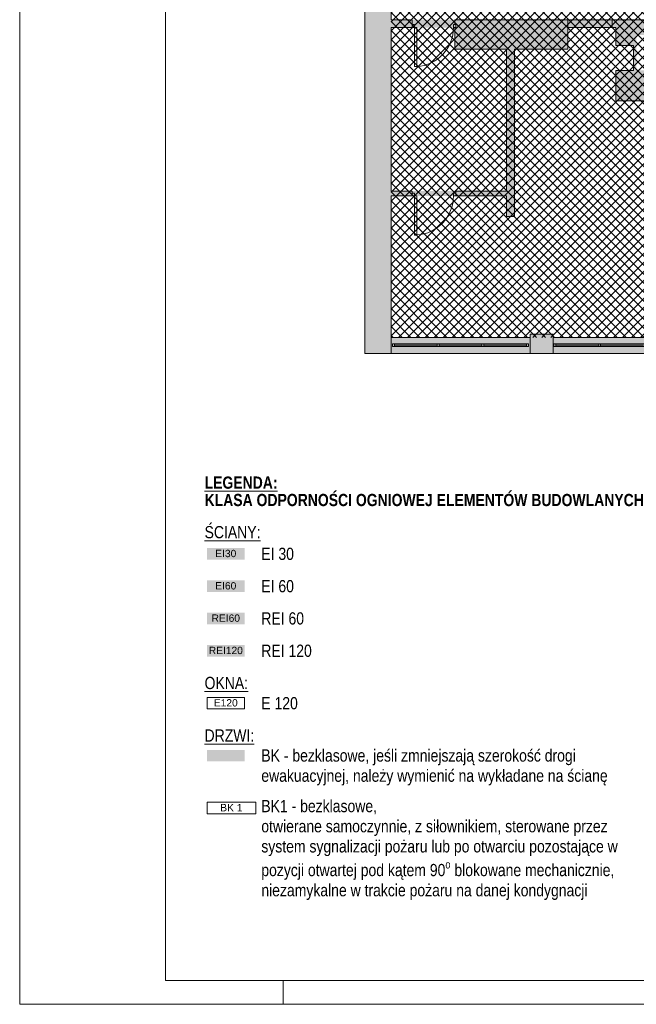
# Paper-space layout 'AP-08 STREFY POŻAROWE I EWAKUACJA - PIĘTRO 6' of a CAD drawing. Header units: millimetres. Extents: x 0 to 594, y 0 to 450.
# Tile 1 of 14: x 0 to 126, y 0 to 202. Entities that reach past the tile are written whole.
import ezdxf
from ezdxf.xclip import XClip

# ---------------------------------------------------------------- set-up
doc = ezdxf.new("R2010")
doc.units = ezdxf.units.MM
doc.header["$MEASUREMENT"] = 0
doc.header["$XCLIPFRAME"] = 0
for name, color, linetype, lineweight in [('A_Arkusz_Nr_pióra__1', 7, 'Continuous', 20), ('A_niewidoczne_Nr_pióra__1', 7, 'Continuous', 20), ('A_podkład_Nr_pióra__2', 8, 'Continuous', 13), ('A_ppoż proj_Nr_pióra__1', 7, 'Continuous', 20), ('A_ppoż proj_Nr_pióra__3', 30, 'Continuous', 13), ('A_ppoż proj_Nr_pióra__4', 94, 'Continuous', 18), ('A_ppoż proj_Nr_pióra__81', 2, 'Continuous', 5)]:
    doc.layers.add(name, color=color, linetype=linetype, lineweight=lineweight)
for name, color, linetype, lineweight, true_color in [('A_Arkusz_Nr_pióra__237', 7, 'Continuous', 5, 0x343434), ('A_podkład_Nr_pióra__254', 7, 'Continuous', 5, 0xfdfdfd), ('A_ppoż proj_Nr_pióra__70', 7, 'Continuous', 5, 0x65fe00), ('A_ppoż proj_Nr_pióra__71', 7, 'Continuous', 5, 0xcbfe65)]:
    doc.layers.add(name, color=color, linetype=linetype, lineweight=lineweight, true_color=true_color)
doc.layers.add('A_podrys', color=7, linetype='Continuous')
doc.styles.add('STYL_AUTOMATYCZNY_1', font='arial.ttf')
doc.styles.add('STYL_AUTOMATYCZNY_2', font='ARIALN.TTF')
doc.styles.add('STYL_AUTOMATYCZNY_5', font='ARIALN.TTF')

# ---------------------------------------------------------------- blocks, each defined once
blk = doc.blocks.new('Rysunek_1_1', base_point=(-1569.28, -182.96))
at = {"layer": 'A_podkład_Nr_pióra__254', "linetype": 'Continuous', "lineweight": 5, "true_color": 0xfdfdfd}
h = blk.add_hatch(color=7, dxfattribs=at)
h.paths.add_polyline_path([(70.72, 355.07), (70.72, 268.67), (70.72, 260.47), (71.92, 260.47), (71.92, 230.27), (71.92, 228.02), (70.72, 228.02), (70.72, 203.02), (70.72, 136.57), (70.72, 133.27), (538.72, 133.27), (538.72, 199.87), (538.72, 220.67), (538.72, 227.67), (538.02, 227.67), (538.02, 230.27), (538.02, 257.47), (538.02, 260.47), (538.72, 260.47), (538.72, 267.87), (538.72, 285.57), (538.72, 288.77), (538.72, 291.37), (538.72, 319.07), (538.72, 355.07), (402.02, 355.07), (339.92, 355.07), (335.62, 355.07), (274.22, 355.07), (270.02, 355.07), (241.32, 355.07), (236.62, 355.07), (208.02, 355.07), (203.62, 355.07), (196.22, 355.07), (196.22, 351.77), (203.62, 351.77), (203.62, 351.07), (204.22, 351.07), (204.22, 343.57), (204.22, 301.67), (204.22, 294.97), (204.22, 286.87), (207.52, 286.87), (207.52, 288.57), (205.92, 288.57), (205.92, 294.97), (208.02, 294.97), (208.02, 301.67), (205.92, 301.67), (205.92, 343.57), (208.02, 343.57), (208.02, 351.07), (208.02, 351.77), (236.62, 351.77), (236.62, 351.07), (238.32, 351.07), (238.32, 292.97), (229.12, 292.97), (229.12, 290.97), (219.62, 290.97), (219.62, 288.57), (219.12, 288.57), (219.12, 286.87), (219.62, 286.87), (229.12, 286.87), (238.32, 286.87), (249.02, 286.87), (258.52, 286.87), (259.02, 286.87), (259.02, 288.67), (258.52, 288.67), (258.52, 290.97), (249.02, 290.97), (249.02, 292.97), (239.82, 292.97), (239.82, 351.07), (241.32, 351.07), (241.32, 351.77), (270.02, 351.77), (270.02, 351.07), (270.02, 343.07), (270.52, 343.07), (270.52, 301.67), (270.02, 301.67), (270.02, 294.87), (271.22, 294.87), (271.22, 288.67), (270.62, 288.67), (270.62, 286.87), (273.62, 286.87), (273.62, 288.67), (272.92, 288.67), (272.92, 294.87), (273.92, 294.87), (273.92, 301.67), (273.32, 301.67), (273.32, 343.07), (273.92, 343.07), (273.92, 351.07), (274.22, 351.07), (274.22, 351.77), (302.82, 351.77), (302.82, 351.07), (304.32, 351.07), (304.32, 293.07), (296.22, 293.07), (296.22, 291.37), (286.72, 291.37), (286.72, 288.67), (285.22, 288.67), (285.22, 286.87), (286.72, 286.87), (296.22, 286.87), (307.32, 286.87), (315.42, 286.87), (324.92, 286.87), (324.92, 291.37), (315.42, 291.37), (315.42, 293.07), (307.32, 293.07), (306.02, 293.07), (306.02, 351.07), (307.02, 351.07), (307.02, 351.77), (335.62, 351.77), (335.62, 351.07), (336.12, 351.07), (336.12, 343.57), (336.82, 343.57), (336.82, 301.67), (336.12, 301.67), (336.12, 294.87), (337.22, 294.87), (337.22, 288.57), (336.52, 288.57), (336.52, 286.87), (339.42, 286.87), (339.42, 288.57), (339.02, 288.57), (339.02, 294.87), (339.92, 294.87), (339.92, 301.67), (339.52, 301.67), (339.52, 343.57), (339.92, 343.57), (339.92, 351.07), (339.92, 351.77), (368.52, 351.77), (368.52, 351.07), (370.42, 351.07), (370.42, 338.67), (370.42, 293.37), (361.32, 293.37), (361.32, 291.97), (351.82, 291.97), (351.82, 288.57), (351.02, 288.57), (351.02, 286.87), (351.82, 286.87), (361.32, 286.87), (372.32, 286.87), (372.32, 287.07), (401.92, 287.07), (401.92, 286.87), (405.82, 286.87), (405.82, 288.57), (404.22, 288.57), (404.22, 294.77), (406.32, 294.77), (406.32, 301.57), (404.22, 301.57), (404.22, 339.67), (406.32, 339.67), (406.32, 351.07), (406.32, 351.77), (434.92, 351.77), (434.92, 351.07), (436.12, 351.07), (436.12, 293.17), (426.62, 293.17), (426.62, 290.97), (417.12, 290.97), (417.12, 288.57), (416.82, 288.57), (416.82, 286.87), (417.12, 286.87), (426.62, 286.87), (437.72, 286.87), (445.82, 286.87), (455.32, 286.87), (456.52, 286.87), (456.52, 288.57), (455.32, 288.57), (455.32, 290.97), (445.82, 290.97), (445.82, 292.77), (437.72, 292.77), (437.72, 293.17), (437.72, 351.07), (439.22, 351.07), (439.22, 351.77), (467.82, 351.77), (467.82, 351.07), (467.92, 351.07), (467.92, 343.27), (469.12, 343.27), (469.12, 301.57), (467.92, 301.57), (467.92, 294.77), (468.92, 294.77), (468.92, 288.57), (468.12, 288.57), (468.12, 286.87), (471.02, 286.87), (471.62, 286.87), (471.62, 288.57), (471.02, 288.57), (470.72, 288.57), (470.72, 294.77), (471.92, 294.77), (471.92, 301.57), (470.82, 301.57), (470.82, 311.77), (471.62, 311.77), (471.62, 312.57), (470.82, 312.57), (470.82, 343.27), (471.92, 343.27), (471.92, 351.07), (471.92, 351.77), (500.72, 351.77), (500.72, 351.07), (502.22, 351.07), (502.22, 312.57), (496.42, 312.57), (496.42, 311.77), (502.22, 311.77), (502.22, 310.17), (502.22, 292.77), (484.42, 292.77), (484.42, 311.77), (486.42, 311.77), (486.42, 312.57), (483.62, 312.57), (483.62, 311.77), (483.62, 290.97), (483.62, 286.87), (493.12, 286.87), (503.92, 286.87), (533.32, 286.87), (533.82, 286.87), (533.82, 285.57), (533.82, 267.87), (533.82, 263.97), (507.32, 263.97), (507.32, 266.77), (486.72, 266.77), (486.72, 260.57), (507.32, 260.57), (533.82, 260.57), (533.82, 260.47), (533.82, 257.47), (533.82, 230.27), (533.82, 227.67), (533.82, 227.57), (507.22, 227.57), (486.52, 227.57), (486.52, 226.47), (486.42, 226.47), (486.42, 225.87), (486.52, 225.87), (486.52, 221.67), (507.22, 221.67), (507.22, 224.47), (533.82, 224.47), (533.82, 220.67), (533.82, 201.67), (533.22, 201.67), (533.22, 199.87), (533.32, 199.87), (533.32, 161.27), (532.82, 161.27), (532.82, 159.67), (533.32, 159.67), (533.32, 136.57), (505.22, 136.57), (505.22, 137.27), (504.02, 137.27), (504.02, 159.67), (507.52, 159.67), (507.52, 163.77), (504.02, 163.77), (504.02, 177.17), (522.22, 177.17), (522.22, 191.27), (522.22, 199.87), (522.22, 201.67), (514.12, 201.67), (504.02, 201.67), (493.22, 201.67), (483.72, 201.67), (482.62, 201.67), (482.62, 199.87), (483.72, 199.87), (483.72, 197.17), (493.22, 197.17), (493.22, 195.57), (502.02, 195.57), (502.02, 137.27), (500.42, 137.27), (500.42, 136.57), (472.12, 136.57), (472.12, 137.27), (471.82, 137.27), (471.82, 145.07), (470.72, 145.07), (470.72, 186.87), (471.82, 186.87), (471.82, 193.67), (470.72, 193.67), (470.72, 199.87), (471.02, 199.87), (471.02, 201.67), (468.32, 201.67), (468.32, 199.87), (469.12, 199.87), (469.12, 193.67), (468.02, 193.67), (468.02, 186.87), (469.12, 186.87), (469.12, 145.07), (468.02, 145.07), (468.02, 137.27), (467.82, 137.27), (467.82, 136.57), (439.22, 136.57), (439.22, 137.27), (437.52, 137.27), (437.52, 195.57), (446.32, 195.57), (446.32, 197.17), (455.82, 197.17), (455.82, 199.87), (456.72, 199.87), (456.72, 201.67), (455.82, 201.67), (446.32, 201.67), (435.92, 201.67), (426.62, 201.67), (416.42, 201.67), (416.32, 201.67), (416.32, 199.87), (416.42, 199.87), (416.42, 197.17), (416.42, 195.67), (417.12, 195.67), (417.12, 197.17), (426.62, 197.17), (426.62, 195.67), (435.82, 195.67), (435.82, 137.27), (434.72, 137.27), (434.72, 136.57), (406.12, 136.57), (406.12, 137.27), (405.82, 137.27), (405.82, 145.27), (404.72, 145.27), (404.72, 186.87), (405.62, 186.87), (405.62, 193.67), (404.52, 193.67), (404.52, 199.87), (405.32, 199.87), (405.32, 201.67), (401.72, 201.67), (401.72, 199.87), (403.52, 199.87), (403.52, 193.67), (401.72, 193.67), (401.72, 186.87), (402.92, 186.87), (402.92, 145.27), (401.82, 145.27), (401.82, 137.27), (401.52, 137.27), (401.52, 136.57), (372.92, 136.57), (372.92, 137.27), (371.32, 137.27), (371.32, 174.97), (375.32, 174.97), (375.32, 175.97), (371.32, 175.97), (371.32, 195.67), (384.92, 195.67), (384.92, 175.97), (383.32, 175.97), (383.32, 174.97), (386.42, 174.97), (386.42, 178.97), (391.02, 178.97), (391.02, 174.97), (391.82, 174.97), (391.82, 179.77), (386.42, 179.77), (386.42, 195.27), (390.12, 195.27), (390.12, 201.67), (386.42, 201.67), (369.62, 201.67), (361.02, 201.67), (351.52, 201.67), (350.72, 201.67), (350.72, 199.87), (351.52, 199.87), (351.52, 197.17), (361.02, 197.17), (361.02, 195.17), (369.62, 195.17), (369.62, 137.27), (368.42, 137.27), (368.42, 136.57), (339.82, 136.57), (339.82, 137.27), (339.62, 137.27), (339.62, 145.27), (339.12, 145.27), (339.12, 187.17), (339.62, 187.17), (339.62, 193.97), (338.52, 193.97), (338.52, 199.87), (339.12, 199.87), (339.12, 201.67), (336.22, 201.67), (336.22, 199.87), (337.02, 199.87), (337.02, 193.97), (336.02, 193.97), (336.02, 187.17), (336.62, 187.17), (336.62, 145.27), (336.02, 145.27), (336.02, 137.27), (335.72, 137.27), (335.72, 136.57), (307.12, 136.57), (307.12, 137.27), (305.52, 137.27), (305.52, 195.07), (314.82, 195.07), (314.82, 197.17), (324.32, 197.17), (324.32, 199.87), (324.62, 199.87), (324.62, 201.67), (324.32, 201.67), (314.82, 201.67), (303.92, 201.67), (295.52, 201.67), (286.02, 201.67), (284.92, 201.67), (284.92, 199.87), (286.02, 199.87), (286.02, 196.97), (295.52, 196.97), (295.52, 194.87), (303.92, 194.87), (303.92, 137.27), (302.72, 137.27), (302.72, 136.57), (274.12, 136.57), (274.12, 137.27), (273.82, 137.27), (273.82, 145.27), (273.27, 145.27), (273.27, 187.17), (273.77, 187.17), (273.77, 193.97), (272.67, 193.97), (272.67, 199.87), (273.32, 199.87), (273.32, 201.67), (271.67, 201.67), (270.92, 201.67), (270.92, 199.77), (271.27, 199.77), (271.27, 193.97), (270.17, 193.97), (270.17, 187.17), (270.77, 187.17), (270.77, 145.27), (270.22, 145.27), (270.22, 137.27), (269.72, 137.27), (269.72, 136.57), (241.12, 136.57), (241.12, 137.27), (240.12, 137.27), (240.12, 195.37), (249.62, 195.37), (249.62, 197.27), (259.12, 197.27), (259.12, 199.77), (259.32, 199.77), (259.32, 201.67), (259.12, 201.67), (249.62, 201.67), (237.42, 201.67), (237.42, 195.37), (238.32, 195.37), (238.32, 137.27), (236.72, 137.27), (236.72, 136.57), (207.82, 136.57), (207.82, 137.27), (207.82, 145.27), (205.72, 145.27), (205.72, 187.17), (207.82, 187.17), (207.82, 193.27), (217.02, 193.27), (217.02, 197.27), (226.52, 197.27), (226.52, 201.67), (217.02, 201.67), (204.02, 201.67), (196.62, 201.67), (196.62, 196.17), (182.02, 196.17), (182.02, 195.47), (196.62, 195.47), (204.02, 195.47), (204.02, 187.17), (204.02, 168.57), (199.02, 168.57), (199.02, 166.97), (204.02, 166.97), (204.02, 145.27), (204.02, 137.27), (203.52, 137.27), (203.52, 136.57), (174.92, 136.57), (174.92, 137.27), (173.62, 137.27), (173.62, 140.27), (172.02, 140.27), (172.02, 137.27), (170.52, 137.27), (170.52, 136.57), (141.92, 136.57), (141.92, 137.27), (141.62, 137.27), (141.62, 145.07), (140.52, 145.07), (140.52, 178.47), (160.72, 178.47), (160.72, 195.27), (160.72, 200.07), (170.42, 200.07), (170.42, 197.97), (172.02, 197.97), (172.02, 166.37), (172.02, 149.27), (173.62, 149.27), (173.62, 166.37), (174.02, 166.37), (174.02, 201.67), (170.42, 201.67), (160.72, 201.67), (149.02, 201.67), (128.32, 201.67), (126.42, 201.67), (122.22, 201.67), (112.37, 201.67), (89.22, 201.67), (89.22, 195.67), (99.82, 195.67), (99.82, 166.57), (76.12, 166.57), (76.12, 200.07), (80.42, 200.07), (80.42, 201.67), (76.12, 201.67), (76.12, 203.02), (76.12, 224.07), (102.82, 224.07), (102.82, 221.17), (110.47, 221.17), (120.17, 221.17), (120.17, 224.07), (123.17, 224.07), (123.17, 227.77), (120.17, 227.77), (110.47, 227.77), (102.82, 227.77), (76.12, 227.77), (76.12, 228.02), (76.12, 230.27), (76.12, 260.47), (76.12, 260.57), (123.02, 260.57), (123.02, 262.07), (123.17, 262.07), (123.17, 262.67), (123.02, 262.67), (123.02, 264.27), (76.12, 264.27), (76.12, 268.67), (76.12, 293.87), (76.87, 293.87), (76.87, 295.77), (76.12, 295.77), (76.12, 351.77), (104.72, 351.77), (104.72, 351.07), (106.82, 351.07), (106.82, 322.07), (102.13, 322.07), (101.27, 321.21), (101.83, 320.64), (102.46, 321.27), (106.82, 321.27), (106.82, 319.67), (108.32, 319.67), (121.02, 319.67), (121.82, 319.67), (121.82, 320.47), (108.32, 320.47), (108.32, 351.07), (109.42, 351.07), (109.42, 351.77), (138.02, 351.77), (138.02, 344.57), (135.32, 344.57), (135.32, 302.87), (135.32, 293.87), (154.32, 293.87), (154.52, 293.87), (155.42, 293.87), (155.42, 295.57), (154.52, 295.57), (154.32, 295.57), (154.32, 302.87), (136.32, 302.87), (136.32, 343.57), (138.02, 343.57), (142.52, 343.57), (142.52, 351.07), (142.52, 351.77), (170.92, 351.77), (170.92, 351.07), (172.12, 351.07), (172.12, 301.57), (167.42, 301.57), (167.42, 295.57), (167.32, 295.57), (167.32, 293.87), (167.42, 293.87), (167.42, 293.67), (169.32, 293.67), (169.32, 286.57), (169.32, 281.97), (170.52, 281.97), (170.52, 286.57), (174.22, 286.57), (174.22, 293.67), (185.22, 293.67), (185.22, 299.47), (174.22, 299.47), (174.22, 301.57), (174.22, 351.07), (175.22, 351.07), (175.22, 355.07), (172.72, 355.07), (170.92, 355.07)])
h.paths.add_polyline_path([(104.62, 136.57), (76.12, 136.57), (76.12, 165.57), (99.82, 165.57), (99.82, 161.37), (101.42, 161.37), (101.42, 195.67), (112.37, 195.67), (112.37, 200.07), (122.22, 200.07), (122.22, 196.37), (125.82, 196.37), (125.82, 191.27), (122.22, 191.27), (122.22, 185.07), (138.92, 185.07), (138.92, 145.07), (137.82, 145.07), (137.82, 137.27), (137.82, 136.57), (109.32, 136.57), (109.32, 137.27), (104.62, 137.27)], flags=0)
h.paths.add_polyline_path([(137.82, 191.27), (126.42, 191.27), (126.42, 196.37), (126.42, 198.57), (128.32, 198.57), (128.32, 200.47), (149.02, 200.47), (149.02, 195.27), (159.52, 195.27), (159.52, 183.47), (140.52, 183.47), (140.52, 185.07), (140.52, 187.22), (141.52, 187.22), (141.52, 194.12), (139.52, 194.12), (137.82, 194.12)], flags=0)
h.paths.add_polyline_path([(401.92, 287.67), (372.32, 287.67), (372.32, 338.67), (373.22, 338.67), (373.22, 339.67), (400.92, 339.67), (401.92, 339.67), (401.92, 301.57), (401.92, 294.77)], flags=0)
h.paths.add_polyline_path([(503.92, 293.27), (503.92, 305.67), (520.82, 305.67), (521.92, 305.67), (521.92, 310.17), (504.12, 310.17), (504.12, 328.07), (508.72, 328.07), (520.72, 328.07), (520.72, 329.07), (508.72, 329.07), (508.72, 332.67), (504.12, 332.67), (504.12, 351.07), (505.12, 351.07), (505.12, 351.77), (533.32, 351.77), (533.32, 319.07), (532.92, 319.07), (532.92, 291.37), (533.32, 291.37), (533.32, 288.77), (514.42, 288.77), (514.42, 293.27)], flags=0)
h.paths.add_polyline_path([(504.02, 183.47), (504.02, 195.57), (504.02, 195.67), (513.32, 195.67), (513.32, 199.87), (521.32, 199.87), (521.32, 191.27), (521.32, 183.47)], flags=0)
at = {"layer": 'A_ppoż proj_Nr_pióra__71', "linetype": 'Continuous', "lineweight": 5, "true_color": 0xcbfe65}
h = blk.add_hatch(dxfattribs=at)
h.set_pattern_fill('bloczki_betonowe_0001', color=71, style=0, pattern_type=2)
h.set_pattern_definition([(45, (-1569.2778, -182.9554), (-0.9192388, 0.9192388), []), (135, (-1569.2778, -182.9554), (0.9192388, 0.9192388), [])])
h.paths.add_polyline_path([(76.12, 224.07), (76.12, 136.57), (204.02, 136.57), (204.02, 201.67), (215.32, 201.67), (215.32, 265.97), (204.22, 265.97), (204.22, 355.07), (210.97, 355.07), (210.97, 439.37), (172.83, 439.37), (172.83, 351.77), (76.12, 351.77), (76.12, 264.27), (142.83, 264.27), (142.83, 260.28), (165.57, 260.28), (165.57, 228.55), (144.19, 228.55), (144.19, 224.07)])
at = {"layer": 'A_ppoż proj_Nr_pióra__81', "linetype": 'Continuous', "lineweight": 0, "true_color": 0x3f3f00}
blk.add_hatch(color=48, dxfattribs=at).paths.add_polyline_path([(70.72, 201.67), (70.72, 200.07), (204.02, 200.07), (204.02, 201.67)])
at = {"layer": 'A_podkład_Nr_pióra__2', "color": 8, "linetype": 'Continuous', "lineweight": 13}
for p, q in [((70.72, 228.02), (70.72, 133.27)), ((76.12, 201.67), (76.12, 224.07)), ((80.42, 201.67), (76.12, 201.67)), ((76.12, 200.07), (81.42, 200.07)), ((76.12, 166.57), (76.12, 200.07)), ((80.42, 201.67), (80.42, 200.07)), ((80.92, 200.67), (80.42, 200.67)), ((80.92, 192.07), (80.92, 200.67)), ((81.42, 200.07), (81.42, 192.07)), ((88.92, 200.07), (88.92, 200.67)), ((88.92, 200.67), (89.42, 200.67)), ((89.42, 200.07), (88.92, 200.07)), ((112.37, 201.67), (89.22, 201.67)), ((89.22, 201.67), (89.22, 200.7)), ((89.22, 200.07), (89.22, 195.67)), ((89.42, 200.67), (89.42, 200.07)), ((112.37, 195.67), (112.37, 201.67)), ((121.47, 201.67), (112.37, 201.67)), ((121.47, 200.07), (112.37, 200.07)), ((141.02, 201.67), (121.47, 201.67)), ((121.47, 201.67), (121.47, 200.07)), ((121.47, 200.07), (122.22, 200.07)), ((122.22, 200.07), (122.22, 196.37)), ((89.22, 195.67), (99.82, 195.67)), ((99.82, 195.67), (99.82, 166.57)), ((101.42, 195.67), (112.37, 195.67)), ((101.42, 161.37), (101.42, 195.67)), ((122.22, 196.37), (125.82, 196.37)), ((125.82, 196.37), (125.82, 191.27)), ((80.92, 192.07), (81.42, 192.07)), ((125.82, 191.27), (122.22, 191.27)), ((122.22, 191.27), (122.22, 185.07)), ((122.22, 185.07), (138.92, 185.07)), ((80.42, 166.57), (76.12, 166.57)), ((76.12, 165.57), (76.12, 133.27)), ((76.12, 165.57), (81.42, 165.57)), ((80.42, 165.57), (80.42, 166.57)), ((80.92, 166.17), (80.42, 166.17)), ((80.92, 157.57), (80.92, 166.17)), ((81.42, 165.57), (81.42, 157.57)), ((88.92, 165.57), (88.92, 166.17)), ((88.92, 166.17), (89.42, 166.17)), ((88.92, 165.57), (99.82, 165.57)), ((99.82, 166.57), (89.42, 166.57)), ((89.42, 165.57), (89.42, 166.57)), ((99.82, 165.57), (99.82, 161.37)), ((99.82, 161.37), (101.42, 161.37)), ((80.92, 157.57), (81.42, 157.57)), ((109.32, 137.27), (104.62, 137.27)), ((104.62, 137.27), (104.62, 133.27)), ((109.32, 133.27), (109.32, 137.27)), ((104.62, 136.57), (76.12, 136.57)), ((76.42, 135.27), (104.32, 135.27)), ((76.42, 134.77), (76.42, 135.27)), ((76.82, 134.77), (76.82, 135.27)), ((85.59, 134.77), (85.59, 135.27)), ((85.99, 134.77), (85.99, 135.27)), ((94.75, 134.77), (94.75, 135.27)), ((95.15, 134.77), (95.15, 135.27)), ((103.92, 134.77), (103.92, 135.27)), ((104.32, 135.27), (104.32, 134.77)), ((137.82, 136.57), (109.32, 136.57)), ((109.52, 135.27), (137.42, 135.27)), ((109.52, 134.77), (109.52, 135.27)), ((109.92, 134.77), (109.92, 135.27)), ((118.69, 134.77), (118.69, 135.27)), ((119.09, 134.77), (119.09, 135.27)), ((70.72, 133.27), (538.72, 133.27)), ((104.32, 134.77), (76.42, 134.77)), ((76.82, 135.02), (85.59, 135.02)), ((85.99, 135.02), (94.75, 135.02)), ((95.15, 135.02), (103.92, 135.02)), ((137.42, 134.77), (109.52, 134.77)), ((109.92, 135.02), (118.69, 135.02)), ((119.09, 135.02), (127.85, 135.02))]:
    blk.add_line(p, q, dxfattribs=at)
for centre in [(80.92, 200.07), (80.92, 165.57)]:
    blk.add_arc(centre, 8, 273.1802, 0, dxfattribs=at)

psp = doc.layouts.new('AP-08 STREFY POŻAROWE I EWAKUACJA - PIĘTRO 6')

# ---------------------------------------------------------------- hatches: boundary and pattern name
at = {"layer": 'A_ppoż proj_Nr_pióra__3', "linetype": 'Continuous', "lineweight": 0, "true_color": 0x3f2000}
psp.add_hatch(color=38, dxfattribs=at).paths.add_polyline_path([(38.4, 71.22), (46.1, 71.22), (46.1, 73.58), (38.4, 73.58)])
at = {"layer": 'A_ppoż proj_Nr_pióra__4', "linetype": 'Continuous', "lineweight": 0, "true_color": 0x002000}
psp.add_hatch(color=98, dxfattribs=at).paths.add_polyline_path([(38.4, 77.84), (46.1, 77.84), (46.1, 80.2), (38.4, 80.2)])
at = {"layer": 'A_ppoż proj_Nr_pióra__70', "linetype": 'Continuous', "lineweight": 0, "true_color": 0x193f00}
psp.add_hatch(color=88, dxfattribs=at).paths.add_polyline_path([(38.4, 84.46), (46.1, 84.46), (46.1, 86.81), (38.4, 86.81)])
at = {"layer": 'A_ppoż proj_Nr_pióra__81', "linetype": 'Continuous', "lineweight": 0, "true_color": 0x3f3f00}
for points in [[(38.4, 91.07), (46.1, 91.07), (46.1, 93.43), (38.4, 93.43)], [(38.4, 49.75), (46.1, 49.75), (46.1, 52.11), (38.4, 52.11)]]:
    psp.add_hatch(color=48, dxfattribs=at).paths.add_polyline_path(points)

# ---------------------------------------------------------------- linework, layer by layer
at = {"layer": 'A_Arkusz_Nr_pióra__1', "color": 7, "linetype": 'Continuous', "lineweight": 20}
for p in [(29.9, 445.1), (589.1, 4.9)]:
    psp.add_line(p, (29.9, 4.9), dxfattribs=at)
at = {"layer": 'A_Arkusz_Nr_pióra__1', "color": 7, "linetype": 'Continuous', "lineweight": 20, "flags": 128}
psp.add_lwpolyline([(0, 450), (594, 450), (594, 0), (0, 0)], close=True, dxfattribs=at)
at = {"layer": 'A_Arkusz_Nr_pióra__237', "color": 250, "linetype": 'Continuous', "lineweight": 5, "true_color": 0x343434}
psp.add_line((54, 0), (54, 4.9), dxfattribs=at)
at = {"layer": 'A_ppoż proj_Nr_pióra__1', "color": 7, "linetype": 'Continuous', "lineweight": 20, "flags": 128}
for points in [[(38.4, 62.84), (46.1, 62.84), (46.1, 60.49), (38.4, 60.49)], [(38.4, 41.37), (48.38, 41.37), (48.38, 39.02), (38.4, 39.02)]]:
    psp.add_lwpolyline(points, close=True, dxfattribs=at)

# ---------------------------------------------------------------- block references
at = {"layer": 'A_podrys', "color": 37, "linetype": 'Continuous', "lineweight": 5, "true_color": 0x656532}
ref = psp.add_blockref('Rysunek_1_1', (-1569.28, -182.96), dxfattribs=at)
XClip(ref).set_block_clipping_path([(29.90003743, 88.3564149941), (559.0435101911, 445.1)])

# ---------------------------------------------------------------- texts
at = {"layer": 'A_niewidoczne_Nr_pióra__1', "color": 7, "linetype": 'Continuous', "lineweight": 20, "insert": (37.9, 105.06), "char_height": 2.5, "attachment_point": 4, "line_spacing_factor": 0.854756, "style": 'STYL_AUTOMATYCZNY_5'}
psp.add_mtext('\\A1;{\\pql;\\fArial Narrow|b1|i0|c238|p0;\\L\\W1.000000;\\LLEGENDA:\\P\\pql;\\fArial Narrow|b1|i0|c238|p0;\\l\\W1.000000;\\lKLASA ODPORNOŚCI OGNIOWEJ ELEMENTÓW BUDOWLANYCH}', dxfattribs=at)
at = {"layer": 'A_niewidoczne_Nr_pióra__1', "color": 7, "linetype": 'Continuous', "lineweight": 20, "char_height": 2.5, "attachment_point": 4, "style": 'STYL_AUTOMATYCZNY_2'}
for s, insert in [('\\A1;{\\pql;\\fArial Narrow|b0|i0|c238|p0;\\L\\W1.000000;\\LŚCIANY:}', (37.9, 96.69)), ('\\A1;{\\pql;\\fArial Narrow|b0|i0|c238|p0;\\W1.000000;EI 30}', (49.53, 92.25)), ('\\A1;{\\pql;\\fArial Narrow|b0|i0|c238|p0;\\W1.000000;EI 60}', (49.53, 85.63)), ('\\A1;{\\pql;\\fArial Narrow|b0|i0|c238|p0;\\W1.000000;REI 60}', (49.53, 79.02)), ('\\A1;{\\pql;\\fArial Narrow|b0|i0|c238|p0;\\W1.000000;REI 120}', (49.53, 72.4)), ('\\A1;{\\pql;\\fArial Narrow|b0|i0|c238|p0;\\L\\W1.000000;\\LOKNA:}', (37.9, 65.8)), ('\\A1;{\\pql;\\fArial Narrow|b0|i0|c238|p0;\\W1.000000;E 120}', (49.53, 61.66)), ('\\A1;{\\pql;\\fArial Narrow|b0|i0|c238|p0;\\L\\W1.000000;\\LDRZWI:}', (37.9, 55.06))]:
    psp.add_mtext(s, dxfattribs=dict(at, insert=insert))
at = {"layer": 'A_niewidoczne_Nr_pióra__1', "color": 7, "linetype": 'Continuous', "lineweight": 20, "char_height": 2.5, "width": 79.714, "attachment_point": 4, "style": 'STYL_AUTOMATYCZNY_2'}
for s, insert, line_spacing_factor in [('\\A1;{\\pql;\\fArial Narrow|b0|i0|c238|p0;\\W1.000000;BK - bezklasowe, jeśli zmniejszają szerokość drogi ewakuacyjnej, należy wymienić na wykładane na ścianę}', (49.53, 48.52), 0.992932), ('\\A1;{\\pql;\\fArial Narrow|b0|i0|c238|p0;\\W1.000000;BK1 - bezklasowe,\\P\\pql;\\fArial Narrow|b0|i0|c238|p0;\\W1.000000;otwierane samoczynnie, z siłownikiem, sterowane przez system sygnalizacji pożaru lub po otwarciu pozostające w pozycji otwartej pod kątem 90\\fArial Narrow|b0|i0|c238|p0;\\W1.000000;\\A1{\\H.66x;\\So^  ;}\\fArial Narrow|b0|i0|c238|p0;\\W1.000000; blokowane mechanicznie, niezamykalne w trakcie pożaru na danej kondygnacji}', (49.53, 31.61), 0.989796)]:
    psp.add_mtext(s, dxfattribs=dict(at, insert=insert, line_spacing_factor=line_spacing_factor))
at = {"layer": 'A_ppoż proj_Nr_pióra__1', "color": 7, "linetype": 'Continuous', "lineweight": 20, "char_height": 1.5, "attachment_point": 5, "style": 'STYL_AUTOMATYCZNY_1'}
for s, insert in [('\\A1;{\\pqc;\\fArial|b0|i0|c238|p0;\\W1.000000;EI30}', (42.25, 92.33)), ('\\A1;{\\pqc;\\fArial|b0|i0|c238|p0;\\W1.000000;EI60}', (42.25, 85.71)), ('\\A1;{\\pqc;\\fArial|b0|i0|c238|p0;\\W1.000000;REI60}', (42.25, 79.09)), ('\\A1;{\\pqc;\\fArial|b0|i0|c238|p0;\\W1.000000;REI120}', (42.25, 72.47)), ('\\A1;{\\pqc;\\fArial|b0|i0|c238|p0;\\W1.000000;E120}', (42.25, 61.74)), ('\\A1;{\\pqc;\\fArial|b0|i0|c238|p0;\\W1.000000;BK 1}', (43.39, 40.28))]:
    psp.add_mtext(s, dxfattribs=dict(at, insert=insert))

doc.saveas('drawing.dxf')
